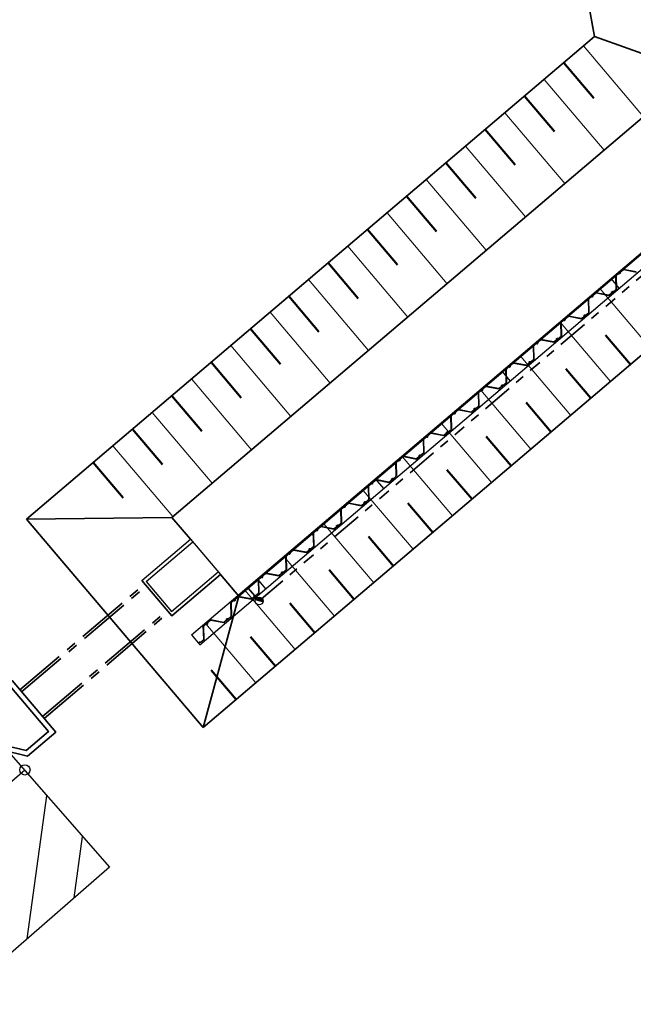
# Model space of a CAD drawing. Header units: metres. Extents: x 103182 to 107392, y 427230 to 428724.
# Tile 20 of 42: x 104637 to 104660, y 428248 to 428286. Entities that reach past the tile are written whole.
import ezdxf

# ---------------------------------------------------------------- set-up
doc = ezdxf.new("R2010")
doc.units = ezdxf.units.M
doc.linetypes.add('AM-AS', pattern=[16, 10, -2, 2, -2])
doc.linetypes.add('RI-DRAINAGE', pattern=[19.2, 6, -1.8, 1.8, -1.8, 2.4, -1.8, 1.8, -1.8])
for name, color, linetype in [('!tm_306-raster_symb', 7, 'Continuous'), ('5m1 zonering', 252, 'Continuous'), ('5m1 zonering hatch', 10, 'Continuous')]:
    doc.layers.add(name, color=color, linetype=linetype)
for name, color, linetype, lineweight in [('N-CO-FC-DAMWAND_STAAL-G', 140, 'Continuous', 25), ('N-WE-GW-TALUDARCERING_KORT-G', 96, 'Continuous', 50), ('N-WE-GW-TALUDARCERING_LANG-G', 96, 'Continuous', 18), ('N-WE-GW-WATERGANG-G', 96, 'Continuous', 35), ('N-WE-KW-KUNSTWERK_DUIKER-G', 170, 'AM-AS', 35), ('N-WE-MO-ONDERZOEK_BORING-G', 30, 'Continuous', 35), ('N-WE-RI-DRAINAGE_DRAIN-G', 90, 'RI-DRAINAGE', 35)]:
    doc.layers.add(name, color=color, linetype=linetype, lineweight=lineweight)

# ---------------------------------------------------------------- blocks, each defined once
blk = doc.blocks.new('Perenlaantje+Akenwijk')
blk.add_hatch(color=256).paths.add_polyline_path([(104645.898, 428263.796, 0.198912), (104645.828, 428263.706), (104646.117, 428263.627, 0.668179)])
at = {"layer": '5m1 zonering hatch'}
h = blk.add_hatch(dxfattribs=at)
h.set_pattern_fill('ANSI31', color=256, scale=0.5)
h.set_pattern_definition([(82.1094, (104348.509, 427637.852), (-1.5724696, 0.217935), [])])
h.paths.add_polyline_path([(104455.886, 428095.835), (104471.929, 428109.268), (104497.855, 428131.529), (104510.424, 428142.201), (104529.649, 428158.808), (104535.401, 428163.734), (104544.824, 428171.882), (104551.042, 428177.295), (104557.47, 428182.699), (104576.861, 428198.981), (104589.059, 428209.673), (104615.025, 428231.668), (104627.741, 428242.527), (104640.164, 428253.345), (104636.866, 428257.103), (104624.476, 428246.314), (104611.786, 428235.477), (104585.795, 428213.461), (104573.605, 428202.776), (104554.252, 428186.526), (104547.792, 428181.095), (104541.547, 428175.659), (104532.14, 428167.524), (104526.389, 428162.599), (104507.172, 428145.999), (104494.608, 428135.332), (104468.695, 428113.082), (104452.621, 428099.622), (104433.388, 428082.55), (104426.753, 428076.82), (104420.623, 428071.555), (104402.022, 428055.901), (104372.949, 428030.74), (104360.289, 428020.104), (104341.54, 428003.413), (104323.231, 427987.897), (104311.92, 427977.884), (104291.992, 427960.406), (104274.55, 427945.593), (104260.328, 427933.17), (104246.572, 427921.392), (104249.836, 427917.605), (104263.598, 427929.388), (104277.813, 427941.805), (104295.259, 427956.621), (104315.226, 427974.133), (104326.505, 427984.117), (104344.819, 427999.638), (104363.56, 428016.322), (104376.193, 428026.935), (104405.268, 428052.098), (104423.862, 428067.746), (104430.016, 428073.031), (104436.682, 428078.788)])
at = {"layer": '!tm_306-raster_symb', "color": 251}
blk.add_circle((104636.881, 428257.116), 0.2, dxfattribs=at)
at = {"color": 7}
for p, q in [((104641.419, 428264.461), (104643.305, 428266.063)), ((104643.305, 428266.063), (104644.471, 428264.69)), ((104641.59, 428264.424), (104643.395, 428265.957)), ((104641.419, 428264.461), (104642.584, 428263.088)), ((104642.576, 428263.263), (104644.381, 428264.796)), ((104642.584, 428263.088), (104644.471, 428264.69)), ((104641.59, 428264.424), (104642.576, 428263.263))]:
    blk.add_line(p, q, dxfattribs=at)
for p, q in [((104641.419, 428264.461), (104643.305, 428266.063)), ((104643.305, 428266.063), (104644.471, 428264.69)), ((104642.584, 428263.088), (104641.419, 428264.461)), ((104644.471, 428264.69), (104642.584, 428263.088)), ((104646.117, 428263.627), (104645.828, 428263.706))]:
    blk.add_line(p, q)
for points in [[(104659.659, 428275.629, -0.088672), (104659.656, 428275.631), (104659.652, 428275.636, -0.414214), (104659.653, 428275.653), (104659.671, 428275.668, -0.385314), (104659.687, 428275.668), (104659.699, 428275.656, 0.385314), (104659.71, 428275.656), (104659.822, 428275.75, 0.227194), (104659.829, 428275.766), (104659.815, 428276.277, -0.227194), (104659.821, 428276.288), (104659.952, 428276.4, -0.414214), (104659.969, 428276.399), (104659.974, 428276.394, -0.17875), (104659.976, 428276.387, -0.219232), (104659.969, 428276.372), (104659.965, 428276.369, -0.687239), (104659.962, 428276.371), (104659.964, 428276.389, 0.212557), (104659.963, 428276.391), (104659.962, 428276.393, 0.414214), (104659.958, 428276.393), (104659.943, 428276.38, 0.385314), (104659.942, 428276.373), (104659.952, 428276.358, -0.663703), (104659.949, 428276.353), (104659.926, 428276.357, 0.221695), (104659.909, 428276.353), (104659.831, 428276.286, 0.227194), (104659.824, 428276.27), (104659.838, 428275.76, -0.227194), (104659.832, 428275.748), (104659.709, 428275.644, -0.385314), (104659.698, 428275.644), (104659.682, 428275.66, 0.385314), (104659.675, 428275.66), (104659.66, 428275.647, 0.414214), (104659.659, 428275.642), (104659.661, 428275.641, 0.212557), (104659.663, 428275.64), (104659.681, 428275.64, -0.687234), (104659.683, 428275.636), (104659.679, 428275.632, -0.219232), (104659.662, 428275.628, -0.088672), (104659.659, 428275.629)], [(104659.949, 428276.369, 0.088672), (104659.951, 428276.366), (104659.955, 428276.361, 0.414214), (104659.972, 428276.36), (104659.99, 428276.375, 0.385314), (104659.992, 428276.391), (104659.982, 428276.405, -0.385314), (104659.983, 428276.415), (104660.095, 428276.51, -0.227194), (104660.112, 428276.515), (104660.613, 428276.418, 0.227194)], [(104660.608, 428276.428), (104660.107, 428276.524, 0.227194), (104660.094, 428276.521), (104659.971, 428276.416, 0.385314), (104659.97, 428276.406), (104659.983, 428276.387, -0.385314), (104659.982, 428276.38), (104659.966, 428276.367, -0.414214), (104659.962, 428276.368), (104659.961, 428276.369, -0.212557), (104659.96, 428276.371), (104659.963, 428276.39, 0.687234), (104659.959, 428276.391), (104659.955, 428276.388, 0.219232), (104659.948, 428276.373, 0.088672), (104659.949, 428276.369)], [(104658.882, 428275.463, 0.088672), (104658.883, 428275.46), (104658.888, 428275.455, 0.414214), (104658.905, 428275.454), (104658.922, 428275.469, 0.385314), (104658.924, 428275.485), (104658.915, 428275.499, -0.385314), (104658.916, 428275.509), (104659.028, 428275.604, -0.227194), (104659.045, 428275.609), (104659.546, 428275.512, 0.227194), (104659.558, 428275.516), (104659.69, 428275.628, 0.414214), (104659.692, 428275.645), (104659.687, 428275.65, 0.17875), (104659.681, 428275.653, 0.219232), (104659.665, 428275.649), (104659.661, 428275.645, 0.687239), (104659.663, 428275.641), (104659.681, 428275.641, -0.212557), (104659.683, 428275.64), (104659.684, 428275.639, -0.414214), (104659.684, 428275.634), (104659.668, 428275.621, -0.385314), (104659.662, 428275.621), (104659.648, 428275.634, 0.663703), (104659.643, 428275.632), (104659.643, 428275.608, -0.221695), (104659.636, 428275.593), (104659.558, 428275.526, -0.227194), (104659.541, 428275.522), (104659.04, 428275.618, 0.227194), (104659.027, 428275.615), (104658.904, 428275.51, 0.385314), (104658.903, 428275.5), (104658.915, 428275.481, -0.385314), (104658.915, 428275.474), (104658.899, 428275.461, -0.414214), (104658.895, 428275.461), (104658.894, 428275.463, -0.212557), (104658.893, 428275.465), (104658.896, 428275.483, 0.687234), (104658.892, 428275.485), (104658.888, 428275.482, 0.219232), (104658.881, 428275.467, 0.088672), (104658.882, 428275.463)], [(104658.592, 428274.723, -0.088672), (104658.589, 428274.725), (104658.585, 428274.73, -0.414214), (104658.586, 428274.747), (104658.604, 428274.762, -0.385314), (104658.62, 428274.762), (104658.632, 428274.75, 0.385314), (104658.643, 428274.75), (104658.755, 428274.844, 0.227194), (104658.762, 428274.86), (104658.748, 428275.371, -0.227194), (104658.753, 428275.382), (104658.885, 428275.494, -0.414214), (104658.902, 428275.493), (104658.907, 428275.488, -0.17875), (104658.909, 428275.481, -0.219232), (104658.902, 428275.466), (104658.898, 428275.463, -0.687239), (104658.894, 428275.465), (104658.897, 428275.483, 0.212557), (104658.896, 428275.485), (104658.895, 428275.487, 0.414214), (104658.891, 428275.487), (104658.875, 428275.474, 0.385314), (104658.874, 428275.467), (104658.885, 428275.452, -0.663703), (104658.882, 428275.447), (104658.858, 428275.451, 0.221695), (104658.842, 428275.447), (104658.764, 428275.38, 0.227194), (104658.757, 428275.364), (104658.77, 428274.854, -0.227194), (104658.765, 428274.842), (104658.642, 428274.737, -0.385314), (104658.631, 428274.738), (104658.615, 428274.754, 0.385314), (104658.608, 428274.754), (104658.593, 428274.741, 0.414214), (104658.592, 428274.736), (104658.593, 428274.735, 0.212557), (104658.595, 428274.734), (104658.614, 428274.733, -0.687234), (104658.615, 428274.73), (104658.611, 428274.726, -0.219232), (104658.595, 428274.722, -0.088672), (104658.592, 428274.723)], [(104657.525, 428273.817, -0.088672), (104657.522, 428273.819), (104657.518, 428273.824, -0.414214), (104657.519, 428273.841), (104657.537, 428273.856, -0.385314), (104657.553, 428273.856), (104657.565, 428273.844, 0.385314), (104657.576, 428273.843), (104657.687, 428273.938, 0.227194), (104657.694, 428273.954), (104657.681, 428274.465, -0.227194), (104657.686, 428274.476), (104657.818, 428274.588, -0.414214), (104657.835, 428274.587), (104657.839, 428274.582, -0.17875), (104657.842, 428274.575, -0.219232), (104657.835, 428274.56), (104657.831, 428274.557, -0.687239), (104657.827, 428274.559), (104657.83, 428274.577, 0.212557), (104657.829, 428274.579), (104657.828, 428274.581, 0.414214), (104657.824, 428274.581), (104657.808, 428274.568, 0.385314), (104657.807, 428274.561), (104657.818, 428274.546, -0.663703), (104657.815, 428274.541), (104657.791, 428274.545, 0.221695), (104657.775, 428274.54), (104657.697, 428274.474, 0.227194), (104657.689, 428274.458), (104657.703, 428273.948, -0.227194), (104657.698, 428273.936), (104657.575, 428273.831, -0.385314), (104657.564, 428273.832), (104657.548, 428273.847, 0.385314), (104657.541, 428273.848), (104657.525, 428273.834, 0.414214), (104657.525, 428273.83), (104657.526, 428273.829, 0.212557), (104657.528, 428273.828), (104657.547, 428273.827, -0.687234), (104657.548, 428273.824), (104657.544, 428273.82, -0.219232), (104657.528, 428273.816, -0.088672), (104657.525, 428273.817)], [(104657.814, 428274.557, 0.088672), (104657.816, 428274.554), (104657.82, 428274.549, 0.414214), (104657.837, 428274.548), (104657.855, 428274.563, 0.385314), (104657.857, 428274.579), (104657.847, 428274.593, -0.385314), (104657.849, 428274.603), (104657.961, 428274.698, -0.227194), (104657.977, 428274.703), (104658.479, 428274.606, 0.227194), (104658.491, 428274.61), (104658.623, 428274.722, 0.414214), (104658.624, 428274.738), (104658.62, 428274.744, 0.17875), (104658.614, 428274.747, 0.219232), (104658.598, 428274.742), (104658.594, 428274.739, 0.687239), (104658.595, 428274.735), (104658.614, 428274.735, -0.212557), (104658.616, 428274.734), (104658.617, 428274.732, -0.414214), (104658.617, 428274.728), (104658.601, 428274.715, -0.385314), (104658.594, 428274.715), (104658.581, 428274.728, 0.663703), (104658.576, 428274.726), (104658.576, 428274.702, -0.221695), (104658.569, 428274.687), (104658.491, 428274.62, -0.227194), (104658.474, 428274.616), (104657.972, 428274.712, 0.227194), (104657.96, 428274.709), (104657.837, 428274.604, 0.385314), (104657.835, 428274.594), (104657.848, 428274.575, -0.385314), (104657.847, 428274.568), (104657.832, 428274.555, -0.414214), (104657.828, 428274.555), (104657.826, 428274.557, -0.212557), (104657.826, 428274.559), (104657.828, 428274.577, 0.687234), (104657.825, 428274.579), (104657.821, 428274.576, 0.219232), (104657.814, 428274.561, 0.088672), (104657.814, 428274.557)], [(104656.457, 428272.911, -0.088672), (104656.455, 428272.913), (104656.45, 428272.918, -0.414214), (104656.452, 428272.935), (104656.469, 428272.95, -0.385314), (104656.485, 428272.95), (104656.498, 428272.938, 0.385314), (104656.508, 428272.937), (104656.62, 428273.032, 0.227194), (104656.627, 428273.048), (104656.614, 428273.558, -0.227194), (104656.619, 428273.57), (104656.751, 428273.682, -0.414214), (104656.768, 428273.681), (104656.772, 428273.676, -0.17875), (104656.774, 428273.669, -0.219232), (104656.767, 428273.654), (104656.763, 428273.651, -0.687239), (104656.76, 428273.653), (104656.762, 428273.671, 0.212557), (104656.762, 428273.673), (104656.761, 428273.675, 0.414214), (104656.756, 428273.675), (104656.741, 428273.662, 0.385314), (104656.74, 428273.655), (104656.751, 428273.639, -0.663703), (104656.748, 428273.635), (104656.724, 428273.639, 0.221695), (104656.707, 428273.634), (104656.629, 428273.568, 0.227194), (104656.622, 428273.552), (104656.636, 428273.042, -0.227194), (104656.631, 428273.03), (104656.507, 428272.925, -0.385314), (104656.497, 428272.926), (104656.48, 428272.941, 0.385314), (104656.474, 428272.942), (104656.458, 428272.928, 0.414214), (104656.458, 428272.924), (104656.459, 428272.923, 0.212557), (104656.461, 428272.922), (104656.48, 428272.921, -0.687234), (104656.481, 428272.918), (104656.477, 428272.914, -0.219232), (104656.461, 428272.91, -0.088672), (104656.457, 428272.911)], [(104656.747, 428273.651, 0.088672), (104656.749, 428273.648), (104656.753, 428273.643, 0.414214), (104656.77, 428273.642), (104656.788, 428273.657, 0.385314), (104656.79, 428273.673), (104656.78, 428273.687, -0.385314), (104656.782, 428273.697), (104656.893, 428273.792, -0.227194), (104656.91, 428273.797), (104657.411, 428273.7, 0.227194), (104657.424, 428273.704), (104657.556, 428273.815, 0.414214), (104657.557, 428273.832), (104657.553, 428273.838, 0.17875), (104657.547, 428273.841, 0.219232), (104657.531, 428273.836), (104657.527, 428273.833, 0.687239), (104657.528, 428273.829), (104657.547, 428273.829, -0.212557), (104657.549, 428273.828), (104657.55, 428273.826, -0.414214), (104657.549, 428273.822), (104657.534, 428273.809, -0.385314), (104657.527, 428273.809), (104657.514, 428273.822, 0.663703), (104657.509, 428273.82), (104657.509, 428273.796, -0.221695), (104657.502, 428273.781), (104657.423, 428273.714, -0.227194), (104657.407, 428273.71), (104656.905, 428273.806, 0.227194), (104656.893, 428273.803), (104656.769, 428273.698, 0.385314), (104656.768, 428273.688), (104656.781, 428273.669, -0.385314), (104656.78, 428273.662), (104656.764, 428273.649, -0.414214), (104656.76, 428273.649), (104656.759, 428273.651, -0.212557), (104656.759, 428273.653), (104656.761, 428273.671, 0.687234), (104656.758, 428273.673), (104656.753, 428273.67, 0.219232), (104656.746, 428273.655, 0.088672), (104656.747, 428273.651)], [(104655.68, 428272.745, 0.088672), (104655.682, 428272.742), (104655.686, 428272.737, 0.414214), (104655.703, 428272.736), (104655.72, 428272.751, 0.385314), (104655.723, 428272.767), (104655.713, 428272.781, -0.385314), (104655.714, 428272.791), (104655.826, 428272.886, -0.227194), (104655.843, 428272.89), (104656.344, 428272.794, 0.227194), (104656.357, 428272.797), (104656.489, 428272.909, 0.414214), (104656.49, 428272.926), (104656.486, 428272.931, 0.17875), (104656.48, 428272.935, 0.219232), (104656.463, 428272.93), (104656.459, 428272.927, 0.687239), (104656.461, 428272.923), (104656.479, 428272.923, -0.212557), (104656.481, 428272.922), (104656.483, 428272.92, -0.414214), (104656.482, 428272.916), (104656.467, 428272.903, -0.385314), (104656.46, 428272.903), (104656.446, 428272.916, 0.663703), (104656.441, 428272.914), (104656.441, 428272.89, -0.221695), (104656.434, 428272.875), (104656.356, 428272.808, -0.227194), (104656.339, 428272.804), (104655.838, 428272.9, 0.227194), (104655.825, 428272.897), (104655.702, 428272.792, 0.385314), (104655.701, 428272.781), (104655.714, 428272.763, -0.385314), (104655.713, 428272.756), (104655.697, 428272.743, -0.414214), (104655.693, 428272.743), (104655.692, 428272.745, -0.212557), (104655.691, 428272.747), (104655.694, 428272.765, 0.687234), (104655.69, 428272.767), (104655.686, 428272.764, 0.219232), (104655.679, 428272.749, 0.088672), (104655.68, 428272.745)], [(104655.39, 428272.005, -0.088672), (104655.387, 428272.007), (104655.383, 428272.012, -0.414214), (104655.384, 428272.029), (104655.402, 428272.044, -0.385314), (104655.418, 428272.044), (104655.43, 428272.032, 0.385314), (104655.441, 428272.031), (104655.553, 428272.126, 0.227194), (104655.56, 428272.142), (104655.546, 428272.652, -0.227194), (104655.552, 428272.664), (104655.683, 428272.776, -0.414214), (104655.7, 428272.775), (104655.705, 428272.77, -0.17875), (104655.707, 428272.763, -0.219232), (104655.7, 428272.748), (104655.696, 428272.745, -0.687239), (104655.693, 428272.746), (104655.695, 428272.765, 0.212557), (104655.694, 428272.767), (104655.693, 428272.768, 0.414214), (104655.689, 428272.769), (104655.674, 428272.756, 0.385314), (104655.673, 428272.749), (104655.683, 428272.733, -0.663703), (104655.68, 428272.729), (104655.657, 428272.733, 0.221695), (104655.64, 428272.728), (104655.562, 428272.662, 0.227194), (104655.555, 428272.646), (104655.569, 428272.136, -0.227194), (104655.563, 428272.124), (104655.44, 428272.019, -0.385314), (104655.429, 428272.02), (104655.413, 428272.035, 0.385314), (104655.406, 428272.036), (104655.391, 428272.022, 0.414214), (104655.39, 428272.018), (104655.391, 428272.017, 0.212557), (104655.394, 428272.016), (104655.412, 428272.015, -0.687234), (104655.414, 428272.012), (104655.41, 428272.008, -0.219232), (104655.393, 428272.004, -0.088672), (104655.39, 428272.005)], [(104654.323, 428271.099, -0.088672), (104654.32, 428271.101), (104654.316, 428271.106, -0.414214), (104654.317, 428271.123), (104654.335, 428271.138, -0.385314), (104654.351, 428271.137), (104654.363, 428271.126, 0.385314), (104654.374, 428271.125), (104654.486, 428271.22, 0.227194), (104654.493, 428271.236), (104654.479, 428271.746, -0.227194), (104654.484, 428271.758), (104654.616, 428271.87, -0.414214), (104654.633, 428271.869), (104654.637, 428271.864, -0.17875), (104654.64, 428271.857, -0.219232), (104654.633, 428271.842), (104654.629, 428271.838, -0.687239), (104654.625, 428271.84), (104654.628, 428271.859, 0.212557), (104654.627, 428271.861), (104654.626, 428271.862, 0.414214), (104654.622, 428271.863), (104654.606, 428271.85, 0.385314), (104654.605, 428271.843), (104654.616, 428271.827, -0.663703), (104654.613, 428271.823), (104654.589, 428271.827, 0.221695), (104654.573, 428271.822), (104654.495, 428271.756, 0.227194), (104654.488, 428271.74), (104654.501, 428271.23, -0.227194), (104654.496, 428271.218), (104654.373, 428271.113, -0.385314), (104654.362, 428271.114), (104654.346, 428271.129, 0.385314), (104654.339, 428271.129), (104654.323, 428271.116, 0.414214), (104654.323, 428271.112), (104654.324, 428271.111, 0.212557), (104654.326, 428271.11), (104654.345, 428271.109, -0.687234), (104654.346, 428271.105), (104654.342, 428271.102, -0.219232), (104654.326, 428271.098, -0.088672), (104654.323, 428271.099)], [(104654.613, 428271.839, 0.088672), (104654.614, 428271.836), (104654.619, 428271.831, 0.414214), (104654.636, 428271.83), (104654.653, 428271.844, 0.385314), (104654.655, 428271.86), (104654.646, 428271.875, -0.385314), (104654.647, 428271.885), (104654.759, 428271.98, -0.227194), (104654.775, 428271.984), (104655.277, 428271.888, 0.227194), (104655.289, 428271.891), (104655.421, 428272.003, 0.414214), (104655.423, 428272.02), (104655.418, 428272.025, 0.17875), (104655.412, 428272.029, 0.219232), (104655.396, 428272.024), (104655.392, 428272.021, 0.687239), (104655.393, 428272.017), (104655.412, 428272.017, -0.212557), (104655.414, 428272.016), (104655.415, 428272.014, -0.414214), (104655.415, 428272.01), (104655.399, 428271.997, -0.385314), (104655.393, 428271.997), (104655.379, 428272.01, 0.663703), (104655.374, 428272.008), (104655.374, 428271.984, -0.221695), (104655.367, 428271.968), (104655.289, 428271.902, -0.227194), (104655.272, 428271.898), (104654.771, 428271.994, 0.227194), (104654.758, 428271.991), (104654.635, 428271.886, 0.385314), (104654.634, 428271.875), (104654.646, 428271.857, -0.385314), (104654.646, 428271.85), (104654.63, 428271.837, -0.414214), (104654.626, 428271.837), (104654.625, 428271.838, -0.212557), (104654.624, 428271.841), (104654.626, 428271.859, 0.687234), (104654.623, 428271.861), (104654.619, 428271.858, 0.219232), (104654.612, 428271.843, 0.088672), (104654.613, 428271.839)], [(104653.256, 428270.193, -0.088672), (104653.253, 428270.195), (104653.248, 428270.2, -0.414214), (104653.25, 428270.217), (104653.268, 428270.232, -0.385314), (104653.284, 428270.231), (104653.296, 428270.22, 0.385314), (104653.307, 428270.219), (104653.418, 428270.314, 0.227194), (104653.425, 428270.33), (104653.412, 428270.84, -0.227194), (104653.417, 428270.852), (104653.549, 428270.964, -0.414214), (104653.566, 428270.963), (104653.57, 428270.958, -0.17875), (104653.573, 428270.951, -0.219232), (104653.566, 428270.936), (104653.562, 428270.932, -0.687239), (104653.558, 428270.934), (104653.561, 428270.953, 0.212557), (104653.56, 428270.955), (104653.559, 428270.956, 0.414214), (104653.555, 428270.957), (104653.539, 428270.943, 0.385314), (104653.538, 428270.937), (104653.549, 428270.921, -0.663703), (104653.546, 428270.917), (104653.522, 428270.921, 0.221695), (104653.506, 428270.916), (104653.427, 428270.85, 0.227194), (104653.42, 428270.834), (104653.434, 428270.324, -0.227194), (104653.429, 428270.312), (104653.306, 428270.207, -0.385314), (104653.295, 428270.207), (104653.279, 428270.223, 0.385314), (104653.272, 428270.223), (104653.256, 428270.21, 0.414214), (104653.256, 428270.206), (104653.257, 428270.205, 0.212557), (104653.259, 428270.204), (104653.278, 428270.203, -0.687234), (104653.279, 428270.199), (104653.275, 428270.196, -0.219232), (104653.259, 428270.191, -0.088672), (104653.256, 428270.193)], [(104653.545, 428270.933, 0.088672), (104653.547, 428270.93), (104653.551, 428270.925, 0.414214), (104653.568, 428270.923), (104653.586, 428270.938, 0.385314), (104653.588, 428270.954), (104653.578, 428270.968, -0.385314), (104653.58, 428270.979), (104653.691, 428271.074, -0.227194), (104653.708, 428271.078), (104654.21, 428270.982, 0.227194), (104654.222, 428270.985), (104654.354, 428271.097, 0.414214), (104654.355, 428271.114), (104654.351, 428271.119, 0.17875), (104654.345, 428271.123, 0.219232), (104654.329, 428271.118), (104654.325, 428271.115, 0.687239), (104654.326, 428271.111), (104654.345, 428271.111, -0.212557), (104654.347, 428271.109), (104654.348, 428271.108, -0.414214), (104654.348, 428271.104), (104654.332, 428271.091, -0.385314), (104654.325, 428271.091), (104654.312, 428271.104, 0.663703), (104654.307, 428271.102), (104654.307, 428271.078, -0.221695), (104654.3, 428271.062), (104654.222, 428270.996, -0.227194), (104654.205, 428270.992), (104653.703, 428271.088, 0.227194), (104653.691, 428271.085), (104653.568, 428270.98, 0.385314), (104653.566, 428270.969), (104653.579, 428270.951, -0.385314), (104653.578, 428270.944), (104653.563, 428270.931, -0.414214), (104653.558, 428270.931), (104653.557, 428270.932, -0.212557), (104653.557, 428270.935), (104653.559, 428270.953, 0.687234), (104653.556, 428270.955), (104653.552, 428270.952, 0.219232), (104653.545, 428270.936, 0.088672), (104653.545, 428270.933)], [(104652.478, 428270.027, 0.088672), (104652.48, 428270.024), (104652.484, 428270.019, 0.414214), (104652.501, 428270.017), (104652.519, 428270.032, 0.385314), (104652.521, 428270.048), (104652.511, 428270.062, -0.385314), (104652.513, 428270.073), (104652.624, 428270.168, -0.227194), (104652.641, 428270.172), (104653.142, 428270.076, 0.227194), (104653.155, 428270.079), (104653.287, 428270.191, 0.414214), (104653.288, 428270.208), (104653.284, 428270.213, 0.17875), (104653.278, 428270.217, 0.219232), (104653.262, 428270.212), (104653.258, 428270.209, 0.687239), (104653.259, 428270.205), (104653.278, 428270.204, -0.212557), (104653.28, 428270.203), (104653.281, 428270.202, -0.414214), (104653.28, 428270.198), (104653.265, 428270.185, -0.385314), (104653.258, 428270.185), (104653.245, 428270.198, 0.663703), (104653.239, 428270.196), (104653.24, 428270.172, -0.221695), (104653.233, 428270.156), (104653.154, 428270.09, -0.227194), (104653.138, 428270.086), (104652.636, 428270.182, 0.227194), (104652.624, 428270.179), (104652.5, 428270.074, 0.385314), (104652.499, 428270.063), (104652.512, 428270.045, -0.385314), (104652.511, 428270.038), (104652.495, 428270.025, -0.414214), (104652.491, 428270.025), (104652.49, 428270.026, -0.212557), (104652.489, 428270.029), (104652.492, 428270.047, 0.687234), (104652.488, 428270.049), (104652.484, 428270.046, 0.219232), (104652.477, 428270.03, 0.088672), (104652.478, 428270.027)], [(104652.188, 428269.287, -0.088672), (104652.186, 428269.289), (104652.181, 428269.294, -0.414214), (104652.183, 428269.311), (104652.2, 428269.326, -0.385314), (104652.216, 428269.325), (104652.229, 428269.313, 0.385314), (104652.239, 428269.313), (104652.351, 428269.408, 0.227194), (104652.358, 428269.424), (104652.344, 428269.934, -0.227194), (104652.35, 428269.946), (104652.482, 428270.058, -0.414214), (104652.499, 428270.057), (104652.503, 428270.051, -0.17875), (104652.505, 428270.045, -0.219232), (104652.498, 428270.03), (104652.494, 428270.026, -0.687239), (104652.491, 428270.028), (104652.493, 428270.047, 0.212557), (104652.493, 428270.049), (104652.491, 428270.05, 0.414214), (104652.487, 428270.051), (104652.472, 428270.037, 0.385314), (104652.471, 428270.031), (104652.482, 428270.015, -0.663703), (104652.479, 428270.011), (104652.455, 428270.015, 0.221695), (104652.438, 428270.01), (104652.36, 428269.944, 0.227194), (104652.353, 428269.928), (104652.367, 428269.418, -0.227194), (104652.362, 428269.406), (104652.238, 428269.301, -0.385314), (104652.228, 428269.301), (104652.211, 428269.317, 0.385314), (104652.205, 428269.317), (104652.189, 428269.304, 0.414214), (104652.189, 428269.3), (104652.19, 428269.299, 0.212557), (104652.192, 428269.298), (104652.21, 428269.297, -0.687234), (104652.212, 428269.293), (104652.208, 428269.29, -0.219232), (104652.192, 428269.285, -0.088672), (104652.188, 428269.287)], [(104651.121, 428268.381, -0.088672), (104651.118, 428268.383), (104651.114, 428268.388, -0.414214), (104651.115, 428268.405), (104651.133, 428268.42, -0.385314), (104651.149, 428268.419), (104651.161, 428268.407, 0.385314), (104651.172, 428268.407), (104651.284, 428268.502, 0.227194), (104651.291, 428268.518), (104651.277, 428269.028, -0.227194), (104651.283, 428269.04), (104651.414, 428269.152, -0.414214), (104651.431, 428269.151), (104651.436, 428269.145, -0.17875), (104651.438, 428269.139, -0.219232), (104651.431, 428269.124), (104651.427, 428269.12, -0.687239), (104651.423, 428269.122), (104651.426, 428269.141, 0.212557), (104651.425, 428269.143), (104651.424, 428269.144, 0.414214), (104651.42, 428269.145), (104651.404, 428269.131, 0.385314), (104651.404, 428269.125), (104651.414, 428269.109, -0.663703), (104651.411, 428269.104), (104651.387, 428269.109, 0.221695), (104651.371, 428269.104), (104651.293, 428269.038, 0.227194), (104651.286, 428269.022), (104651.3, 428268.511, -0.227194), (104651.294, 428268.5), (104651.171, 428268.395, -0.385314), (104651.16, 428268.395), (104651.144, 428268.411, 0.385314), (104651.137, 428268.411), (104651.122, 428268.398, 0.414214), (104651.121, 428268.394), (104651.122, 428268.393, 0.212557), (104651.125, 428268.392), (104651.143, 428268.391, -0.687234), (104651.145, 428268.387), (104651.14, 428268.384, -0.219232), (104651.124, 428268.379, -0.088672), (104651.121, 428268.381)], [(104651.411, 428269.121, 0.088672), (104651.413, 428269.118), (104651.417, 428269.113, 0.414214), (104651.434, 428269.111), (104651.451, 428269.126, 0.385314), (104651.454, 428269.142), (104651.444, 428269.156, -0.385314), (104651.445, 428269.167), (104651.557, 428269.262, -0.227194), (104651.574, 428269.266), (104652.075, 428269.17, 0.227194), (104652.088, 428269.173), (104652.22, 428269.285, 0.414214), (104652.221, 428269.302), (104652.217, 428269.307, 0.17875), (104652.211, 428269.311, 0.219232), (104652.194, 428269.306), (104652.19, 428269.303, 0.687239), (104652.192, 428269.299), (104652.21, 428269.298, -0.212557), (104652.212, 428269.297), (104652.214, 428269.296, -0.414214), (104652.213, 428269.292), (104652.198, 428269.279, -0.385314), (104652.191, 428269.279), (104652.177, 428269.292, 0.663703), (104652.172, 428269.29), (104652.172, 428269.266, -0.221695), (104652.165, 428269.25), (104652.087, 428269.184, -0.227194), (104652.07, 428269.179), (104651.569, 428269.276, 0.227194), (104651.556, 428269.272), (104651.433, 428269.168, 0.385314), (104651.432, 428269.157), (104651.445, 428269.139, -0.385314), (104651.444, 428269.132), (104651.428, 428269.119, -0.414214), (104651.424, 428269.119), (104651.423, 428269.12, -0.212557), (104651.422, 428269.123), (104651.425, 428269.141, 0.687234), (104651.421, 428269.143), (104651.417, 428269.14, 0.219232), (104651.41, 428269.124, 0.088672), (104651.411, 428269.121)], [(104650.343, 428268.215, 0.088672), (104650.345, 428268.212), (104650.35, 428268.207, 0.414214), (104650.367, 428268.205), (104650.384, 428268.22, 0.385314), (104650.386, 428268.236), (104650.377, 428268.25, -0.385314), (104650.378, 428268.261), (104650.49, 428268.356, -0.227194), (104650.506, 428268.36), (104651.008, 428268.264, 0.227194), (104651.02, 428268.267), (104651.152, 428268.379, 0.414214), (104651.154, 428268.396), (104651.149, 428268.401, 0.17875), (104651.143, 428268.405, 0.219232), (104651.127, 428268.4), (104651.123, 428268.397, 0.687239), (104651.124, 428268.393), (104651.143, 428268.392, -0.212557), (104651.145, 428268.391), (104651.146, 428268.39, -0.414214), (104651.146, 428268.386), (104651.13, 428268.373, -0.385314), (104651.124, 428268.373), (104651.11, 428268.386, 0.663703), (104651.105, 428268.384), (104651.105, 428268.36, -0.221695), (104651.098, 428268.344), (104651.02, 428268.278, -0.227194), (104651.003, 428268.273), (104650.502, 428268.37, 0.227194), (104650.489, 428268.366), (104650.366, 428268.262, 0.385314), (104650.364, 428268.251), (104650.377, 428268.232, -0.385314), (104650.376, 428268.226), (104650.361, 428268.213, -0.414214), (104650.357, 428268.213), (104650.356, 428268.214, -0.212557), (104650.355, 428268.217), (104650.357, 428268.235, 0.687234), (104650.354, 428268.237), (104650.35, 428268.233, 0.219232), (104650.343, 428268.218, 0.088672), (104650.343, 428268.215)], [(104650.054, 428267.474, -0.088672), (104650.051, 428267.477), (104650.047, 428267.482, -0.414214), (104650.048, 428267.499), (104650.066, 428267.514, -0.385314), (104650.082, 428267.513), (104650.094, 428267.501, 0.385314), (104650.105, 428267.501), (104650.217, 428267.596, 0.227194), (104650.224, 428267.612), (104650.21, 428268.122, -0.227194), (104650.215, 428268.134), (104650.347, 428268.246, -0.414214), (104650.364, 428268.244), (104650.368, 428268.239, -0.17875), (104650.371, 428268.233, -0.219232), (104650.364, 428268.218), (104650.36, 428268.214, -0.687239), (104650.356, 428268.216), (104650.359, 428268.235, 0.212557), (104650.358, 428268.237), (104650.357, 428268.238, 0.414214), (104650.353, 428268.238), (104650.337, 428268.225, 0.385314), (104650.336, 428268.219), (104650.347, 428268.203, -0.663703), (104650.344, 428268.198), (104650.32, 428268.202, 0.221695), (104650.304, 428268.198), (104650.226, 428268.132, 0.227194), (104650.219, 428268.116), (104650.232, 428267.605, -0.227194), (104650.227, 428267.594), (104650.104, 428267.489, -0.385314), (104650.093, 428267.489), (104650.077, 428267.505, 0.385314), (104650.07, 428267.505), (104650.054, 428267.492, 0.414214), (104650.054, 428267.488), (104650.055, 428267.487, 0.212557), (104650.057, 428267.485), (104650.076, 428267.485, -0.687234), (104650.077, 428267.481), (104650.073, 428267.478, -0.219232), (104650.057, 428267.473, -0.088672), (104650.054, 428267.474)], [(104649.276, 428267.309, 0.088672), (104649.278, 428267.306), (104649.282, 428267.301, 0.414214), (104649.299, 428267.299), (104649.317, 428267.314, 0.385314), (104649.319, 428267.33), (104649.309, 428267.344, -0.385314), (104649.311, 428267.355), (104649.422, 428267.45, -0.227194), (104649.439, 428267.454), (104649.941, 428267.358, 0.227194), (104649.953, 428267.361), (104650.085, 428267.473, 0.414214), (104650.086, 428267.49), (104650.082, 428267.495, 0.17875), (104650.076, 428267.498, 0.219232), (104650.06, 428267.494), (104650.056, 428267.491, 0.687239), (104650.057, 428267.487), (104650.076, 428267.486, -0.212557), (104650.078, 428267.485), (104650.079, 428267.484, -0.414214), (104650.079, 428267.48), (104650.063, 428267.467, -0.385314), (104650.056, 428267.467), (104650.043, 428267.48, 0.663703), (104650.038, 428267.478), (104650.038, 428267.454, -0.221695), (104650.031, 428267.438), (104649.953, 428267.372, -0.227194), (104649.936, 428267.367), (104649.434, 428267.464, 0.227194), (104649.422, 428267.46), (104649.299, 428267.356, 0.385314), (104649.297, 428267.345), (104649.31, 428267.326, -0.385314), (104649.309, 428267.32), (104649.294, 428267.307, -0.414214), (104649.289, 428267.307), (104649.288, 428267.308, -0.212557), (104649.288, 428267.31), (104649.29, 428267.329, 0.687234), (104649.287, 428267.331), (104649.283, 428267.327, 0.219232), (104649.276, 428267.312, 0.088672), (104649.276, 428267.309)], [(104648.987, 428266.568, -0.088672), (104648.984, 428266.571), (104648.979, 428266.576, -0.414214), (104648.981, 428266.593), (104648.998, 428266.608, -0.385314), (104649.015, 428266.607), (104649.027, 428266.595, 0.385314), (104649.038, 428266.595), (104649.149, 428266.69, 0.227194), (104649.156, 428266.706), (104649.143, 428267.216, -0.227194), (104649.148, 428267.228), (104649.28, 428267.34, -0.414214), (104649.297, 428267.338), (104649.301, 428267.333, -0.17875), (104649.304, 428267.327, -0.219232), (104649.296, 428267.312), (104649.292, 428267.308, -0.687239), (104649.289, 428267.31), (104649.291, 428267.328, 0.212557), (104649.291, 428267.331), (104649.29, 428267.332, 0.414214), (104649.285, 428267.332), (104649.27, 428267.319, 0.385314), (104649.269, 428267.313), (104649.28, 428267.297, -0.663703), (104649.277, 428267.292), (104649.253, 428267.296, 0.221695), (104649.237, 428267.292), (104649.158, 428267.226, 0.227194), (104649.151, 428267.21), (104649.165, 428266.699, -0.227194), (104649.16, 428266.688), (104649.036, 428266.583, -0.385314), (104649.026, 428266.583), (104649.009, 428266.599, 0.385314), (104649.003, 428266.599), (104648.987, 428266.586, 0.414214), (104648.987, 428266.582), (104648.988, 428266.58, 0.212557), (104648.99, 428266.579), (104649.009, 428266.579, -0.687234), (104649.01, 428266.575), (104649.006, 428266.572, -0.219232), (104648.99, 428266.567, -0.088672), (104648.987, 428266.568)], [(104647.919, 428265.662, -0.088672), (104647.917, 428265.665), (104647.912, 428265.67, -0.414214), (104647.914, 428265.687), (104647.931, 428265.702, -0.385314), (104647.947, 428265.701), (104647.96, 428265.689, 0.385314), (104647.97, 428265.689), (104648.082, 428265.784, 0.227194), (104648.089, 428265.8), (104648.075, 428266.31, -0.227194), (104648.081, 428266.322), (104648.213, 428266.434, -0.414214), (104648.23, 428266.432), (104648.234, 428266.427, -0.17875), (104648.236, 428266.421, -0.219232), (104648.229, 428266.406), (104648.225, 428266.402, -0.687239), (104648.222, 428266.404), (104648.224, 428266.422, 0.212557), (104648.224, 428266.425), (104648.222, 428266.426, 0.414214), (104648.218, 428266.426), (104648.203, 428266.413, 0.385314), (104648.202, 428266.407), (104648.213, 428266.391, -0.663703), (104648.21, 428266.386), (104648.186, 428266.39, 0.221695), (104648.169, 428266.386), (104648.091, 428266.319, 0.227194), (104648.084, 428266.304), (104648.098, 428265.793, -0.227194), (104648.092, 428265.781), (104647.969, 428265.677, -0.385314), (104647.959, 428265.677), (104647.942, 428265.693, 0.385314), (104647.935, 428265.693), (104647.92, 428265.68, 0.414214), (104647.92, 428265.676), (104647.921, 428265.674, 0.212557), (104647.923, 428265.673), (104647.941, 428265.673, -0.687234), (104647.943, 428265.669), (104647.939, 428265.666, -0.219232), (104647.923, 428265.661, -0.088672), (104647.919, 428265.662)], [(104648.209, 428266.403, 0.088672), (104648.211, 428266.4), (104648.215, 428266.395, 0.414214), (104648.232, 428266.393), (104648.25, 428266.408, 0.385314), (104648.252, 428266.424), (104648.242, 428266.438, -0.385314), (104648.243, 428266.449), (104648.355, 428266.544, -0.227194), (104648.372, 428266.548), (104648.873, 428266.452, 0.227194), (104648.886, 428266.455), (104649.018, 428266.567, 0.414214), (104649.019, 428266.584), (104649.015, 428266.589, 0.17875), (104649.009, 428266.592, 0.219232), (104648.993, 428266.588), (104648.989, 428266.585, 0.687239), (104648.99, 428266.581), (104649.008, 428266.58, -0.212557), (104649.011, 428266.579), (104649.012, 428266.578, -0.414214), (104649.011, 428266.574), (104648.996, 428266.56, -0.385314), (104648.989, 428266.561), (104648.976, 428266.574, 0.663703), (104648.97, 428266.572), (104648.971, 428266.547, -0.221695), (104648.964, 428266.532), (104648.885, 428266.466, -0.227194), (104648.869, 428266.461), (104648.367, 428266.558, 0.227194), (104648.355, 428266.554), (104648.231, 428266.45, 0.385314), (104648.23, 428266.439), (104648.243, 428266.42, -0.385314), (104648.242, 428266.414), (104648.226, 428266.4, -0.414214), (104648.222, 428266.401), (104648.221, 428266.402, -0.212557), (104648.22, 428266.404), (104648.223, 428266.423, 0.687234), (104648.219, 428266.425), (104648.215, 428266.421, 0.219232), (104648.208, 428266.406, 0.088672), (104648.209, 428266.403)], [(104647.142, 428265.497, 0.088672), (104647.143, 428265.494), (104647.148, 428265.488, 0.414214), (104647.165, 428265.487), (104647.182, 428265.502, 0.385314), (104647.184, 428265.518), (104647.175, 428265.532, -0.385314), (104647.176, 428265.543), (104647.288, 428265.638, -0.227194), (104647.305, 428265.642), (104647.806, 428265.546, 0.227194), (104647.819, 428265.549), (104647.95, 428265.661, 0.414214), (104647.952, 428265.678), (104647.947, 428265.683, 0.17875), (104647.941, 428265.686, 0.219232), (104647.925, 428265.682), (104647.921, 428265.678, 0.687239), (104647.923, 428265.675), (104647.941, 428265.674, -0.212557), (104647.943, 428265.673), (104647.944, 428265.672, -0.414214), (104647.944, 428265.668), (104647.929, 428265.654, -0.385314), (104647.922, 428265.655), (104647.908, 428265.668, 0.663703), (104647.903, 428265.666), (104647.903, 428265.641, -0.221695), (104647.896, 428265.626), (104647.818, 428265.56, -0.227194), (104647.801, 428265.555), (104647.3, 428265.652, 0.227194), (104647.287, 428265.648), (104647.164, 428265.544, 0.385314), (104647.163, 428265.533), (104647.176, 428265.514, -0.385314), (104647.175, 428265.508), (104647.159, 428265.494, -0.414214), (104647.155, 428265.495), (104647.154, 428265.496, -0.212557), (104647.153, 428265.498), (104647.156, 428265.517, 0.687234), (104647.152, 428265.519), (104647.148, 428265.515, 0.219232), (104647.141, 428265.5, 0.088672), (104647.142, 428265.497)], [(104646.852, 428264.756, -0.088672), (104646.849, 428264.758), (104646.845, 428264.764, -0.414214), (104646.846, 428264.781), (104646.864, 428264.796, -0.385314), (104646.88, 428264.795), (104646.892, 428264.783, 0.385314), (104646.903, 428264.783), (104647.015, 428264.878, 0.227194), (104647.022, 428264.893), (104647.008, 428265.404, -0.227194), (104647.013, 428265.416), (104647.145, 428265.528, -0.414214), (104647.162, 428265.526), (104647.167, 428265.521, -0.17875), (104647.169, 428265.515, -0.219232), (104647.162, 428265.499), (104647.158, 428265.496, -0.687239), (104647.154, 428265.498), (104647.157, 428265.516, 0.212557), (104647.156, 428265.519), (104647.155, 428265.52, 0.414214), (104647.151, 428265.52), (104647.135, 428265.507, 0.385314), (104647.135, 428265.5), (104647.145, 428265.485, -0.663703), (104647.142, 428265.48), (104647.118, 428265.484, 0.221695), (104647.102, 428265.48), (104647.024, 428265.413, 0.227194), (104647.017, 428265.398), (104647.03, 428264.887, -0.227194), (104647.025, 428264.875), (104646.902, 428264.771, -0.385314), (104646.891, 428264.771), (104646.875, 428264.787, 0.385314), (104646.868, 428264.787), (104646.853, 428264.774, 0.414214), (104646.852, 428264.77), (104646.853, 428264.768, 0.212557), (104646.856, 428264.767), (104646.874, 428264.767, -0.687234), (104646.875, 428264.763), (104646.871, 428264.76, -0.219232), (104646.855, 428264.755, -0.088672), (104646.852, 428264.756)], [(104645.785, 428263.85, -0.088672), (104645.782, 428263.852), (104645.778, 428263.858, -0.414214), (104645.779, 428263.874), (104645.797, 428263.889, -0.385314), (104645.813, 428263.889), (104645.825, 428263.877, 0.385314), (104645.836, 428263.877), (104645.948, 428263.972, 0.227194), (104645.955, 428263.987), (104645.941, 428264.498, -0.227194), (104645.946, 428264.51), (104646.078, 428264.622, -0.414214), (104646.095, 428264.62), (104646.099, 428264.615, -0.17875), (104646.102, 428264.609, -0.219232), (104646.095, 428264.593), (104646.091, 428264.59, -0.687239), (104646.087, 428264.592), (104646.09, 428264.61, 0.212557), (104646.089, 428264.613), (104646.088, 428264.614, 0.414214), (104646.084, 428264.614), (104646.068, 428264.601, 0.385314), (104646.067, 428264.594), (104646.078, 428264.579, -0.663703), (104646.075, 428264.574), (104646.051, 428264.578, 0.221695), (104646.035, 428264.574), (104645.957, 428264.507, 0.227194), (104645.95, 428264.492), (104645.963, 428263.981, -0.227194), (104645.958, 428263.969), (104645.835, 428263.865, -0.385314), (104645.824, 428263.865), (104645.808, 428263.881, 0.385314), (104645.801, 428263.881), (104645.785, 428263.868, 0.414214), (104645.785, 428263.864), (104645.786, 428263.862, 0.212557), (104645.788, 428263.861), (104645.807, 428263.861, -0.687234), (104645.808, 428263.857), (104645.804, 428263.854, -0.219232), (104645.788, 428263.849, -0.088672), (104645.785, 428263.85)], [(104646.074, 428264.591, 0.088672), (104646.076, 428264.588), (104646.081, 428264.582, 0.414214), (104646.097, 428264.581), (104646.115, 428264.596, 0.385314), (104646.117, 428264.612), (104646.108, 428264.626, -0.385314), (104646.109, 428264.637), (104646.221, 428264.731, -0.227194), (104646.237, 428264.736), (104646.739, 428264.64, 0.227194), (104646.751, 428264.643), (104646.883, 428264.755, 0.414214), (104646.885, 428264.772), (104646.88, 428264.777, 0.17875), (104646.874, 428264.78, 0.219232), (104646.858, 428264.776), (104646.854, 428264.772, 0.687239), (104646.855, 428264.769), (104646.874, 428264.768, -0.212557), (104646.876, 428264.767), (104646.877, 428264.766, -0.414214), (104646.877, 428264.762), (104646.861, 428264.748, -0.385314), (104646.855, 428264.749), (104646.841, 428264.762, 0.663703), (104646.836, 428264.76), (104646.836, 428264.735, -0.221695), (104646.829, 428264.72), (104646.751, 428264.654, -0.227194), (104646.734, 428264.649), (104646.233, 428264.745, 0.227194), (104646.22, 428264.742), (104646.097, 428264.638, 0.385314), (104646.095, 428264.627), (104646.108, 428264.608, -0.385314), (104646.107, 428264.602), (104646.092, 428264.588, -0.414214), (104646.088, 428264.589), (104646.087, 428264.59, -0.212557), (104646.086, 428264.592), (104646.088, 428264.611, 0.687234), (104646.085, 428264.613), (104646.081, 428264.609, 0.219232), (104646.074, 428264.594, 0.088672), (104646.074, 428264.591)], [(104644.717, 428262.944, -0.088672), (104644.715, 428262.946), (104644.71, 428262.952, -0.414214), (104644.712, 428262.968), (104644.729, 428262.983, -0.385314), (104644.746, 428262.983), (104644.758, 428262.971, 0.385314), (104644.769, 428262.971), (104644.88, 428263.066, 0.227194), (104644.887, 428263.081), (104644.874, 428263.592, -0.227194), (104644.879, 428263.604), (104645.011, 428263.716, -0.414214), (104645.028, 428263.714), (104645.032, 428263.709, -0.17875), (104645.034, 428263.703, -0.219232), (104645.027, 428263.687), (104645.023, 428263.684, -0.687239), (104645.02, 428263.686), (104645.022, 428263.704, 0.212557), (104645.022, 428263.707), (104645.021, 428263.708, 0.414214), (104645.016, 428263.708), (104645.001, 428263.695, 0.385314), (104645, 428263.688), (104645.011, 428263.673, -0.663703), (104645.008, 428263.668), (104644.984, 428263.672, 0.221695), (104644.968, 428263.668), (104644.889, 428263.601, 0.227194), (104644.882, 428263.586), (104644.896, 428263.075, -0.227194), (104644.891, 428263.063), (104644.767, 428262.959, -0.385314), (104644.757, 428262.959), (104644.74, 428262.975, 0.385314), (104644.734, 428262.975), (104644.718, 428262.962, 0.414214), (104644.718, 428262.957), (104644.719, 428262.956, 0.212557), (104644.721, 428262.955), (104644.74, 428262.955, -0.687234), (104644.741, 428262.951), (104644.737, 428262.947, -0.219232), (104644.721, 428262.943, -0.088672), (104644.717, 428262.944)], [(104645.007, 428263.685, 0.088672), (104645.009, 428263.681), (104645.013, 428263.676, 0.414214), (104645.03, 428263.675), (104645.048, 428263.69, 0.385314), (104645.05, 428263.706), (104645.04, 428263.72, -0.385314), (104645.042, 428263.731), (104645.153, 428263.825, -0.227194), (104645.17, 428263.83), (104645.672, 428263.734, 0.227194), (104645.684, 428263.737), (104645.816, 428263.849, 0.414214), (104645.817, 428263.866), (104645.813, 428263.871, 0.17875), (104645.807, 428263.874, 0.219232), (104645.791, 428263.87), (104645.787, 428263.866, 0.687239), (104645.788, 428263.863), (104645.807, 428263.862, -0.212557), (104645.809, 428263.861), (104645.81, 428263.86, -0.414214), (104645.81, 428263.855), (104645.794, 428263.842, -0.385314), (104645.787, 428263.843), (104645.774, 428263.856, 0.663703), (104645.769, 428263.853), (104645.769, 428263.829, -0.221695), (104645.762, 428263.814), (104645.684, 428263.747, -0.227194), (104645.667, 428263.743), (104645.165, 428263.839, 0.227194), (104645.153, 428263.836), (104645.03, 428263.731, 0.385314), (104645.028, 428263.721), (104645.041, 428263.702, -0.385314), (104645.04, 428263.696), (104645.025, 428263.682, -0.414214), (104645.02, 428263.683), (104645.019, 428263.684, -0.212557), (104645.019, 428263.686), (104645.021, 428263.705, 0.687234), (104645.018, 428263.707), (104645.014, 428263.703, 0.219232), (104645.007, 428263.688, 0.088672), (104645.007, 428263.685)], [(104643.94, 428262.778, 0.088672), (104643.942, 428262.775), (104643.946, 428262.77, 0.414214), (104643.963, 428262.769), (104643.981, 428262.784, 0.385314), (104643.983, 428262.8), (104643.973, 428262.814, -0.385314), (104643.974, 428262.825), (104644.086, 428262.919, -0.227194), (104644.103, 428262.924), (104644.604, 428262.827, 0.227194), (104644.617, 428262.831), (104644.749, 428262.943, 0.414214), (104644.75, 428262.96), (104644.746, 428262.965, 0.17875), (104644.74, 428262.968, 0.219232), (104644.724, 428262.964), (104644.72, 428262.96, 0.687239), (104644.721, 428262.957), (104644.739, 428262.956, -0.212557), (104644.742, 428262.955), (104644.743, 428262.954, -0.414214), (104644.742, 428262.949), (104644.727, 428262.936, -0.385314), (104644.72, 428262.936), (104644.706, 428262.95, 0.663703), (104644.701, 428262.947), (104644.702, 428262.923, -0.221695), (104644.694, 428262.908), (104644.616, 428262.841, -0.227194), (104644.6, 428262.837), (104644.098, 428262.933, 0.227194), (104644.086, 428262.93), (104643.962, 428262.825, 0.385314), (104643.961, 428262.815), (104643.974, 428262.796, -0.385314), (104643.973, 428262.789), (104643.957, 428262.776, -0.414214), (104643.953, 428262.777), (104643.952, 428262.778, -0.212557), (104643.951, 428262.78), (104643.954, 428262.799, 0.687234), (104643.95, 428262.8), (104643.946, 428262.797, 0.219232), (104643.939, 428262.782, 0.088672), (104643.94, 428262.778)], [(104643.65, 428262.038, -0.088672), (104643.647, 428262.04), (104643.643, 428262.045, -0.414214), (104643.645, 428262.062), (104643.662, 428262.077, -0.385314), (104643.678, 428262.077), (104643.691, 428262.065, 0.385314), (104643.701, 428262.065), (104643.813, 428262.159, 0.227194), (104643.82, 428262.175), (104643.806, 428262.686, -0.227194), (104643.812, 428262.698), (104643.944, 428262.809, -0.414214), (104643.96, 428262.808), (104643.965, 428262.803, -0.17875), (104643.967, 428262.796, -0.219232), (104643.96, 428262.781), (104643.956, 428262.778, -0.687239), (104643.953, 428262.78), (104643.955, 428262.798, 0.212557), (104643.954, 428262.801), (104643.953, 428262.802, 0.414214), (104643.949, 428262.802), (104643.934, 428262.789, 0.385314), (104643.933, 428262.782), (104643.943, 428262.767, -0.663703), (104643.941, 428262.762), (104643.917, 428262.766, 0.221695), (104643.9, 428262.762), (104643.822, 428262.695, 0.227194), (104643.815, 428262.679), (104643.829, 428262.169, -0.227194), (104643.823, 428262.157), (104643.7, 428262.053, -0.385314), (104643.689, 428262.053), (104643.673, 428262.069, 0.385314), (104643.666, 428262.069), (104643.651, 428262.056, 0.414214), (104643.651, 428262.051), (104643.652, 428262.05, 0.212557), (104643.654, 428262.049), (104643.672, 428262.049, -0.687234), (104643.674, 428262.045), (104643.67, 428262.041, -0.219232), (104643.654, 428262.037, -0.088672), (104643.65, 428262.038)]]:
    blk.add_lwpolyline(points, format="xyb")
blk.add_circle((104645.972, 428263.666), 0.15)
at = {"layer": '5m1 zonering', "color": 251}
for points in [[(104592.56, 428230.913), (104612.529, 428247.811), (104624.795, 428258.287), (104631.231, 428263.524), (104640.164, 428253.345), (104627.741, 428242.527), (104615.025, 428231.668), (104589.059, 428209.673)], [(104585.795, 428213.461), (104611.786, 428235.477), (104624.476, 428246.314), (104636.881, 428257.116)]]:
    blk.add_lwpolyline(points, dxfattribs=at)
at = {"layer": '5m1 zonering'}
for points in [[(104592.56, 428230.913), (104612.529, 428247.811), (104624.795, 428258.287), (104631.231, 428263.524), (104640.164, 428253.345), (104627.741, 428242.527), (104615.025, 428231.668), (104589.059, 428209.673)], [(104585.795, 428213.461), (104611.786, 428235.477), (104624.476, 428246.314), (104636.881, 428257.116)]]:
    blk.add_lwpolyline(points, dxfattribs=at)
at = {"layer": 'N-CO-FC-DAMWAND_STAAL-G', "color": 251}
for p, q in [((104643.341, 428262.351), (104667.207, 428282.612)), ((104643.665, 428261.97), (104667.75, 428282.417)), ((104659.618, 428276.169), (104659.941, 428275.788)), ((104655.384, 428272.575), (104655.708, 428272.194)), ((104650.47, 428268.403), (104650.793, 428268.022)), ((104645.896, 428264.52), (104646.22, 428264.139)), ((104643.341, 428262.351), (104643.665, 428261.97))]:
    blk.add_line(p, q, dxfattribs=at)
at = {"layer": 'N-WE-GW-TALUDARCERING_KORT-G', "color": 251}
for p, q in [((104657.795, 428284.538), (104658.96, 428283.166)), ((104656.27, 428283.244), (104657.435, 428281.872)), ((104654.745, 428281.949), (104655.91, 428280.577)), ((104653.221, 428280.655), (104654.386, 428279.283)), ((104651.696, 428279.361), (104652.861, 428277.989)), ((104650.171, 428278.066), (104651.336, 428276.694)), ((104648.647, 428276.772), (104649.812, 428275.4)), ((104647.122, 428275.478), (104648.287, 428274.105)), ((104645.634, 428274.215), (104646.799, 428272.842)), ((104644.11, 428272.92), (104645.274, 428271.548)), ((104642.585, 428271.626), (104643.75, 428270.254)), ((104641.06, 428270.331), (104642.225, 428268.959)), ((104639.536, 428269.037), (104640.7, 428267.665))]:
    blk.add_line(p, q, dxfattribs=at)
for points in [[(104660.386, 428272.834), (104659.415, 428273.977)], [(104658.843, 428271.524), (104657.872, 428272.667)], [(104657.3, 428270.214), (104656.33, 428271.357)], [(104655.757, 428268.904), (104654.787, 428270.047)], [(104654.233, 428267.61), (104653.262, 428268.753)], [(104652.708, 428266.315), (104651.737, 428267.459)], [(104651.183, 428265.021), (104650.213, 428266.164)], [(104649.659, 428263.726), (104648.688, 428264.87)], [(104648.134, 428262.432), (104647.163, 428263.576)], [(104646.609, 428261.138), (104645.639, 428262.281)], [(104645.085, 428259.843), (104644.114, 428260.987)]]:
    blk.add_lwpolyline(points, dxfattribs=at)
at = {"layer": 'N-WE-GW-TALUDARCERING_LANG-G', "color": 251}
for p, q in [((104658.557, 428285.185), (104660.887, 428282.441)), ((104657.032, 428283.891), (104659.362, 428281.147)), ((104655.508, 428282.597), (104657.837, 428279.852)), ((104653.983, 428281.302), (104656.313, 428278.558)), ((104652.458, 428280.008), (104654.788, 428277.264)), ((104650.934, 428278.714), (104653.264, 428275.969)), ((104649.409, 428277.419), (104651.739, 428274.675)), ((104647.884, 428276.125), (104650.214, 428273.38)), ((104646.397, 428274.862), (104648.726, 428272.117)), ((104644.872, 428273.567), (104647.202, 428270.823)), ((104643.347, 428272.273), (104645.677, 428269.529)), ((104641.823, 428270.979), (104644.152, 428268.234)), ((104640.298, 428269.684), (104642.628, 428266.94))]:
    blk.add_line(p, q, dxfattribs=at)
for points in [[(104661.149, 428273.481), (104659.207, 428275.768)], [(104659.606, 428272.171), (104657.664, 428274.458)], [(104658.063, 428270.861), (104656.121, 428273.148)], [(104656.52, 428269.551), (104654.578, 428271.838)], [(104654.995, 428268.257), (104653.053, 428270.544)], [(104653.47, 428266.962), (104651.529, 428269.249)], [(104651.946, 428265.668), (104650.004, 428267.955)], [(104650.421, 428264.374), (104648.479, 428266.661)], [(104648.896, 428263.079), (104646.955, 428265.366)], [(104647.372, 428261.785), (104645.43, 428264.072)], [(104645.847, 428260.49), (104643.905, 428262.777)]]:
    blk.add_lwpolyline(points, dxfattribs=at)
at = {"layer": 'N-WE-GW-WATERGANG-G', "color": 251, "flags": 128}
for points in [[(104658.989, 428285.553), (104652.832, 428319.465)], [(104636.943, 428266.836), (104658.989, 428285.553), (104658.873, 428286.191)], [(104642.589, 428266.907), (104662.902, 428284.152), (104662.902, 428284.152)], [(104645.182, 428263.852), (104667.25, 428282.596)], [(104643.803, 428258.755), (104666.158, 428277.734)], [(104643.803, 428258.755), (104636.943, 428266.836)], [(104643.305, 428266.063), (104642.589, 428266.907)], [(104644.471, 428264.69), (104645.182, 428263.852)]]:
    blk.add_lwpolyline(points, dxfattribs=at)
at = {"layer": 'N-WE-GW-WATERGANG-G', "color": 251}
for points in [[(104658.989, 428285.553), (104662.902, 428284.152)], [(104655.304, 428272.455), (104655.315, 428272.459)], [(104642.589, 428266.907), (104636.943, 428266.836)], [(104645.182, 428263.852), (104643.803, 428258.755)]]:
    blk.add_lwpolyline(points, dxfattribs=at)
at = {"layer": 'N-WE-KW-KUNSTWERK_DUIKER-G', "color": 251, "ltscale": 0.2}
for points in [[(104636.689, 428260.216), (104641.532, 428264.327)], [(104636.754, 428260.139), (104641.597, 428264.251)], [(104637.563, 428259.187), (104642.406, 428263.298)], [(104637.628, 428259.11), (104642.471, 428263.222)]]:
    blk.add_lwpolyline(points, dxfattribs=at)
at = {"layer": 'N-WE-MO-ONDERZOEK_BORING-G', "color": 251, "ltscale": 0.2}
for points in [[(104634.428, 428258.919), (104635.133, 428258.088), (104635.465, 428258.01), (104636.62, 428257.738), (104636.986, 428257.652), (104638.078, 428258.58), (104636.382, 428260.578)], [(104634.709, 428258.896), (104635.243, 428258.267), (104635.511, 428258.204), (104636.665, 428257.933), (104636.933, 428257.87), (104637.796, 428258.603), (104636.359, 428260.296)]]:
    blk.add_lwpolyline(points, close=True, dxfattribs=at)
at = {"layer": 'N-WE-RI-DRAINAGE_DRAIN-G', "color": 251, "ltscale": 0.2}
for points in [[(104645.972, 428263.666), (104667.968, 428282.339), (104661.376, 428318.646), (104678.644, 428328.547)], [(104645.55, 428264.164), (104645.972, 428263.666)]]:
    blk.add_lwpolyline(points, dxfattribs=at)

msp = doc.modelspace()

# ---------------------------------------------------------------- block references
msp.add_blockref('Perenlaantje+Akenwijk', (0, 0))

doc.saveas('drawing.dxf')
